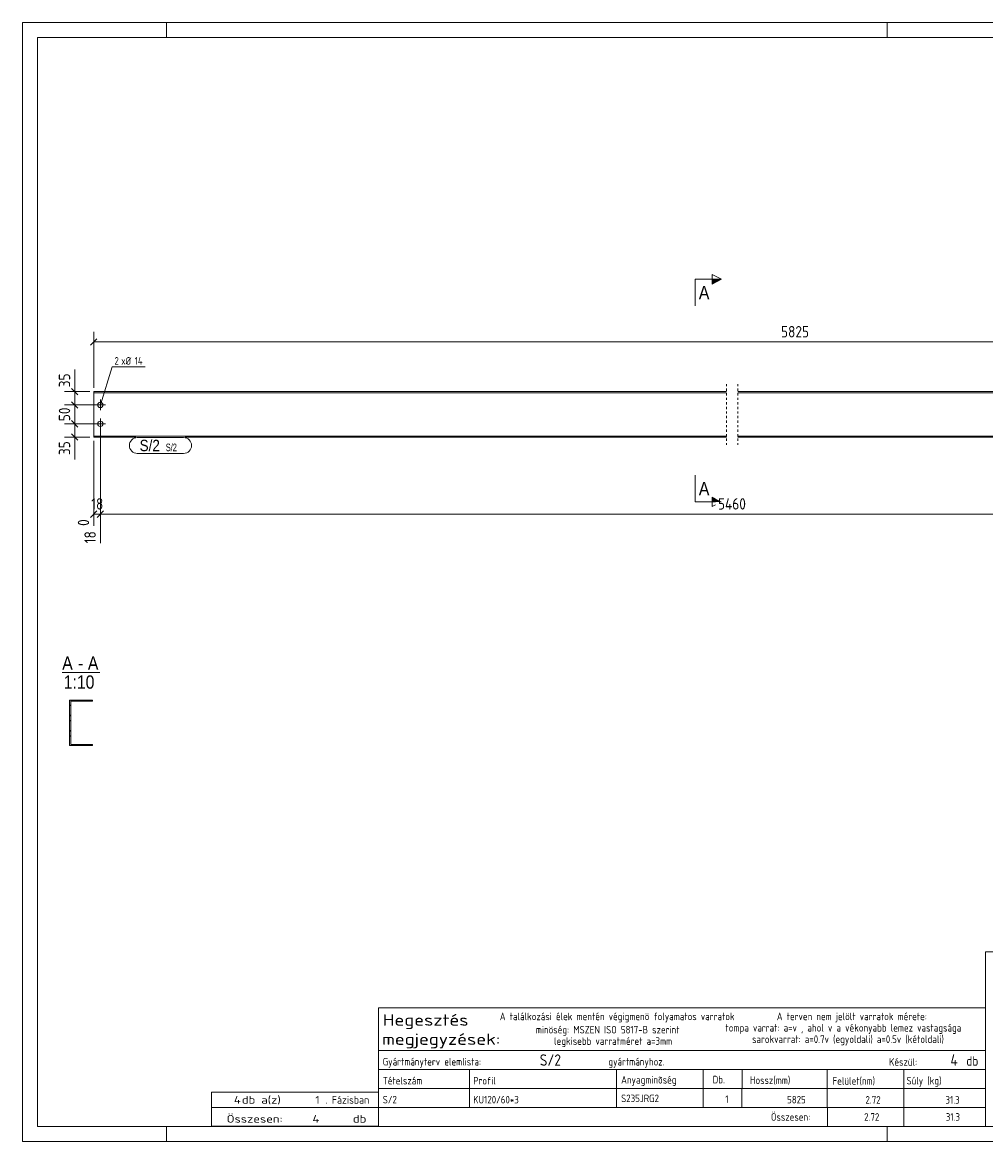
# Model space of a CAD drawing. Header units: millimetres. Extents: x 1 to 419, y 1 to 296.
# Tile 1 of 2: x 1 to 255, y 1 to 296. Entities that reach past the tile are written whole.
import ezdxf

# ---------------------------------------------------------------- set-up
doc = ezdxf.new("R2010")
doc.units = ezdxf.units.MM
doc.header["$LTSCALE"] = 0.6
for name, pattern in [('XKITLINE00', [0]), ('XKITLINE01', [4, 1, -1, 1, -1]), ('XKITLINE02', [4, 2, -2])]:
    doc.linetypes.add(name, pattern=pattern)
for name, color, linetype, lineweight in [('Bolt', 7, 'Continuous', 0), ('BoltMark', 3, 'Continuous', 0), ('DrawingSheet', 5, 'Continuous', 0), ('OtherObjectType', 1, 'Continuous', 0), ('Part', 2, 'Continuous', 0), ('PartMark', 3, 'Continuous', 0), ('Section', 6, 'Continuous', 0), ('Z-DIMENSIONS', 1, 'Continuous', 0)]:
    doc.layers.add(name, color=color, linetype=linetype, lineweight=lineweight)
doc.styles.add('ARIAL', font='ARIAL.TTF')
doc.styles.add('ISOCPEUR', font='ISOCPEUR.TTF')
doc.styles.add('ROMSIM', font='ARIAL.TTF')

msp = doc.modelspace()

# ---------------------------------------------------------------- hatches: boundary and pattern name
at = {"layer": 'Section'}
for points in [[(182.82, 228.28), (185.32, 228.28), (182.82, 227.03)], [(182.82, 170.87), (185.32, 169.62), (182.82, 169.62)]]:
    msp.add_hatch(color=6, dxfattribs=at).paths.add_polyline_path(points, flags=17)

# ---------------------------------------------------------------- linework, layer by layer
at = {"layer": 'Bolt', "color": 4, "linetype": 'XKITLINE00', "lineweight": 0}
for p, q in [((20.15, 195.18), (22.95, 195.18)), ((21.55, 193.78), (21.55, 196.58)), ((20.15, 190.18), (22.95, 190.18)), ((21.55, 188.78), (21.55, 191.58))]:
    msp.add_line(p, q, dxfattribs=at)
for centre in [(21.55, 195.18), (21.55, 190.18)]:
    msp.add_circle(centre, 0.7, dxfattribs=at)
at = {"layer": 'BoltMark', "color": 4, "linetype": 'XKITLINE00', "lineweight": 0}
for p, q in [((21.55, 195.18), (24.66, 205.18)), ((24.66, 205.18), (33.41, 205.18))]:
    msp.add_line(p, q, dxfattribs=at)
at = {"layer": 'DrawingSheet', "color": 2, "linetype": 'XKITLINE00', "lineweight": 0}
for p, q in [((419, 296), (1, 296)), ((1, 296), (1, 1)), ((39, 292), (39, 296)), ((229, 292), (229, 296)), ((39, 1), (39, 5)), ((229, 1), (229, 5)), ((1, 1), (419, 1))]:
    msp.add_line(p, q, dxfattribs=at)
at = {"layer": 'DrawingSheet', "color": 3, "linetype": 'XKITLINE00', "lineweight": 0}
for p, q in [((415, 292), (5, 292)), ((5, 292), (5, 5)), ((5, 5), (415, 5))]:
    msp.add_line(p, q, dxfattribs=at)
at = {"layer": 'OtherObjectType', "color": 6, "linetype": 'XKITLINE00', "lineweight": 0}
msp.add_line((11.5, 124.63), (21.38, 124.63), dxfattribs=at)
at = {"layer": 'OtherObjectType', "color": 7, "linetype": 'XKITLINE00', "lineweight": 0}
for p, q in [((254.84, 51.05), (254.84, 6.75)), ((254.84, 51.05), (415, 51.05)), ((94.84, 25), (94.84, 36.25)), ((94.84, 36.25), (254.84, 36.25)), ((254.84, 36.25), (254.84, 25)), ((94.84, 25), (254.84, 25)), ((94.84, 25), (254.84, 25)), ((94.84, 25), (94.84, 20)), ((254.84, 25), (254.84, 20)), ((94.84, 20), (254.84, 20)), ((94.84, 20), (94.84, 15)), ((118.84, 20), (118.84, 15)), ((157.61, 15), (157.61, 20)), ((180.5, 20), (180.5, 15)), ((190.7, 20), (190.7, 15.12)), ((213.15, 20), (213.15, 15)), ((233.33, 20), (233.33, 15)), ((254.84, 20), (254.84, 15)), ((94.84, 15), (254.84, 15)), ((94.84, 15), (94.84, 10)), ((118.84, 15), (118.84, 10)), ((157.61, 10), (157.61, 15)), ((180.5, 15), (180.5, 10)), ((190.67, 15), (190.67, 10)), ((213.18, 15), (213.18, 10)), ((233.33, 15), (233.33, 10)), ((254.84, 15), (254.84, 10)), ((50.84, 10), (50.84, 14)), ((50.84, 14), (94.84, 14)), ((94.84, 10), (94.84, 14)), ((50.84, 10), (94.84, 10)), ((50.85, 5.02), (50.84, 9.99)), ((50.84, 9.98), (94.74, 9.98)), ((94.84, 10), (254.84, 10)), ((94.84, 10), (94.84, 5)), ((213.19, 10), (213.19, 5)), ((233.31, 10), (233.31, 5)), ((254.84, 10), (254.84, 5)), ((50.89, 5.03), (94.79, 5.03)), ((94.84, 5), (254.84, 5))]:
    msp.add_line(p, q, dxfattribs=at)
at = {"layer": 'Part', "color": 2, "linetype": 'XKITLINE01', "lineweight": 0}
for p, q in [((186.59, 200.68), (186.59, 184.68)), ((189.59, 200.68), (189.59, 184.68))]:
    msp.add_line(p, q, dxfattribs=at)
at = {"layer": 'Part', "color": 2, "linetype": 'XKITLINE00', "lineweight": 0}
for p, q in [((186.59, 198.68), (19.8, 198.68)), ((19.8, 186.98), (19.8, 198.68)), ((186.59, 198.38), (19.8, 198.38)), ((389.38, 198.68), (189.59, 198.68)), ((389.38, 198.38), (189.59, 198.38)), ((186.59, 186.98), (19.8, 186.98)), ((19.8, 186.98), (19.8, 186.68)), ((19.8, 186.68), (30.9, 186.68)), ((43.9, 186.68), (186.59, 186.68)), ((389.38, 186.98), (189.59, 186.98)), ((189.59, 186.68), (389.38, 186.68)), ((13.44, 105.38), (13.44, 117.38)), ((13.44, 117.38), (19.44, 117.38)), ((19.44, 117.08), (13.74, 117.08)), ((13.74, 117.08), (13.74, 105.68)), ((19.44, 117.38), (19.44, 117.08)), ((19.44, 105.38), (13.44, 105.38)), ((13.74, 105.68), (19.44, 105.68)), ((19.44, 105.68), (19.44, 105.38))]:
    msp.add_line(p, q, dxfattribs=at)
at = {"layer": 'Part', "color": 7, "linetype": 'XKITLINE02', "lineweight": 0}
msp.add_line((19.8, 186.68), (19.8, 186.98), dxfattribs=at)
at = {"layer": 'Part', "color": 11, "linetype": 'XKITLINE00', "lineweight": 0}
for p, q in [((13.63, 117.38), (13.44, 117.19)), ((13.74, 116.15), (13.44, 115.85)), ((14.98, 117.38), (14.68, 117.08)), ((17.67, 117.38), (17.37, 117.08)), ((19.02, 117.38), (18.72, 117.08)), ((13.74, 113.45), (13.44, 113.15)), ((13.74, 112.1), (13.44, 111.8)), ((13.74, 109.41), (13.44, 109.11)), ((13.74, 108.06), (13.44, 107.76)), ((14.05, 105.68), (13.75, 105.38)), ((15.4, 105.68), (15.1, 105.38)), ((18.09, 105.68), (17.79, 105.38)), ((19.44, 105.68), (19.14, 105.38))]:
    msp.add_line(p, q, dxfattribs=at)
at = {"layer": 'PartMark', "color": 7, "linetype": 'XKITLINE00', "lineweight": 0}
for p, q in [((31.3, 186.58), (43.5, 186.58)), ((31.3, 182.38), (43.5, 182.38))]:
    msp.add_line(p, q, dxfattribs=at)
for centre, start, end in [((31.3, 184.48), 90, 270), ((43.5, 184.48), 270, 90)]:
    msp.add_arc(centre, 2.1, start, end, dxfattribs=at)
at = {"layer": 'Section', "color": 6, "linetype": 'XKITLINE00', "lineweight": 0}
for p, q in [((178.32, 228.28), (178.32, 221.28)), ((178.32, 228.28), (185.32, 228.28)), ((182.82, 227.03), (182.82, 229.53)), ((182.82, 229.53), (185.32, 228.28)), ((185.32, 228.28), (182.82, 227.03)), ((178.32, 169.62), (178.32, 176.62)), ((178.32, 169.62), (183.75, 169.62)), ((183.75, 170.4), (182.82, 170.87)), ((182.82, 170.87), (182.82, 168.37)), ((183.75, 168.83), (182.82, 168.37))]:
    msp.add_line(p, q, dxfattribs=at)
at = {"layer": 'Z-DIMENSIONS', "color": 7, "linetype": 'XKITLINE00', "lineweight": 0}
for p, q in [((20.65, 212.62), (18.95, 210.92)), ((19.8, 199.68), (19.8, 214.47)), ((19.8, 211.77), (389.38, 211.77)), ((14.8, 198.68), (14.8, 204.54)), ((14.8, 198.68), (14.8, 204.54)), ((18.8, 198.68), (12.1, 198.68)), ((13.95, 199.53), (15.65, 197.84)), ((14.8, 195.18), (14.8, 198.68)), ((20.55, 195.18), (12.1, 195.18)), ((20.55, 195.18), (12.1, 195.18)), ((13.95, 196.03), (15.65, 194.34)), ((13.95, 196.03), (15.65, 194.34)), ((14.8, 190.18), (14.8, 195.18)), ((20.55, 190.18), (12.1, 190.18)), ((20.55, 190.18), (12.1, 190.18)), ((13.95, 191.03), (15.65, 189.34)), ((14.2, 190.78), (15.65, 189.34)), ((14.8, 186.68), (14.8, 190.18)), ((21.55, 189.18), (21.55, 158.7)), ((21.55, 189.18), (21.55, 171.19)), ((18.8, 186.68), (12.1, 186.68)), ((13.95, 187.53), (15.65, 185.84)), ((14.8, 186.68), (14.8, 180.82)), ((14.8, 186.68), (14.8, 180.82)), ((19.8, 185.68), (19.8, 163.29)), ((20.65, 167.24), (18.95, 165.54)), ((19.8, 166.39), (21.55, 166.39)), ((22.4, 167.24), (20.7, 165.54)), ((22.15, 166.99), (20.7, 165.54)), ((21.55, 166.99), (21.55, 158.7)), ((21.55, 166.39), (354.63, 166.39))]:
    msp.add_line(p, q, dxfattribs=at)
at = {"layer": 'Z-DIMENSIONS', "color": 3}
for p in [(19.8, 211.77), (14.8, 198.68), (14.8, 195.18), (14.8, 195.18), (14.8, 190.18), (14.8, 190.18), (14.8, 186.68), (19.8, 166.39), (21.55, 166.39), (21.55, 166.39)]:
    msp.add_point(p, dxfattribs=at)

# ---------------------------------------------------------------- texts
at = {"layer": 'BoltMark', "color": 4, "style": 'ISOCPEUR', "width": 0.85}
for s, p in [('2', (25.26, 205.78)), ('xØ', (27.06, 205.78)), ('14', (30.58, 205.78))]:
    msp.add_text(s, height=2, dxfattribs=at).set_placement(p)
at = {"layer": 'OtherObjectType', "color": 6, "style": 'ARIAL', "width": 0.85}
for s, p in [('A', (11.5, 125.38)), ('-', (15.66, 125.38)), ('A', (18.27, 125.38)), ('1:10', (11.9, 120.38))]:
    msp.add_text(s, height=3.5, dxfattribs=at).set_placement(p)
at = {"layer": 'OtherObjectType', "color": 7, "style": 'ISOCPEUR'}
for s, height, width, p in [('Hegesztés', 3, 1.19, (95.99, 31.56)), ('A találkozási élek mentén végigmenö folyamatos varratok', 2, 0.85, (126.84, 33)), ('A terven nem jelölt varratok mérete:', 2, 0.85, (199.86, 33)), ('megjegyzések:', 3, 1.19, (95.84, 26.5)), ('minöség: MSZEN ISO 5817-B szerint', 2, 0.85, (136.34, 29.5)), ('tompa varrat: a=v , ahol v a vékonyabb lemez vastagsága', 2, 0.85, (186.34, 30)), ('legkisebb varratméret a=3mm', 2, 0.85, (141.16, 26.5)), ('sarokvarrat: a=0.7v (egyoldali) a=0.5v (kétoldali)', 2, 0.85, (193.34, 27)), ('db', 2.5, 0.85, (249.84, 21)), ('Gyártmányterv elemlista:                               gyártmányhoz.', 2, 0.85, (95.99, 21.06)), ('Készül:', 2, 0.85, (229.47, 21)), ('Tételszám', 2, 0.85, (95.99, 16.06)), ('Profil', 2, 0.85, (119.84, 16.06)), ('Anyagminõség', 2, 0.85, (158.83, 16.29)), ('Db.', 2, 0.85, (182.96, 16.35)), ('Hossz(mm)', 2, 0.85, (192.78, 16.2)), ('Felület(nm)', 2, 0.85, (214.56, 16)), ('Súly (kg)', 2, 0.85, (234.05, 16.06)), ('4', 2, 1.211571, (56.74, 11)), ('db a(z)', 2, 1.211571, (58.84, 11)), ('1', 2, 1.211571, (78.19, 11)), ('. Fázisban', 2, 0.935, (80.84, 11)), ('Összesen:', 2, 0.85, (198.33, 6.5)), ('Összesen:            db', 2, 1.211571, (54.84, 6)), ('4', 2, 1.211571, (77.46, 6))]:
    msp.add_text(s, height=height, dxfattribs=dict(at, width=width)).set_placement(p)
at = {"layer": 'OtherObjectType', "color": 5, "style": 'ISOCPEUR', "width": 0.85}
for s, height, p in [('S/2', 3, (137.38, 21)), ('4', 3, (245.63, 21)), ('S/2', 2, (95.99, 11.06)), ('KU120/60*3', 2, (119.84, 11.06)), ('S235JRG2', 2, (158.83, 11.4)), ('1', 2, (186.28, 11.17)), ('5825', 2, (202.58, 11.06)), ('2.72', 2, (223.23, 11)), ('31.3', 2, (244.33, 11)), ('2.72', 2, (222.89, 6.5)), ('31.3', 2, (244.41, 6.5))]:
    msp.add_text(s, height=height, dxfattribs=at).set_placement(p)
at = {"layer": 'PartMark', "color": 3, "style": 'ARIAL', "width": 0.85}
msp.add_text('S/2', height=3, dxfattribs=at).set_placement((31.9, 182.98))
at = {"layer": 'PartMark', "color": 1, "style": 'ROMSIM', "width": 0.6375}
msp.add_text('S/2', height=2, dxfattribs=at).set_placement((38.81, 182.98))
at = {"layer": 'Section', "color": 6, "style": 'ARIAL', "width": 0.85}
for p in [(179.32, 223.03), (179.32, 171.37)]:
    msp.add_text('A', height=3.5, dxfattribs=at).set_placement(p)
at = {"layer": 'Z-DIMENSIONS', "color": 3, "style": 'ISOCPEUR', "width": 0.85}
for s, p in [('5825', (200.98, 212.97)), ('18', (19.13, 167.59)), ('5460', (184.35, 167.59))]:
    msp.add_text(s, height=3, dxfattribs=at).set_placement(p)
for s, p in [('35', (13.6, 199.81)), ('50', (13.6, 190.88)), ('35', (13.6, 181.95)), ('0', (18.6, 163.29)), ('18', (20.35, 158.7))]:
    msp.add_text(s, height=3, rotation=90.0002, dxfattribs=at).set_placement(p)

doc.saveas('drawing.dxf')
